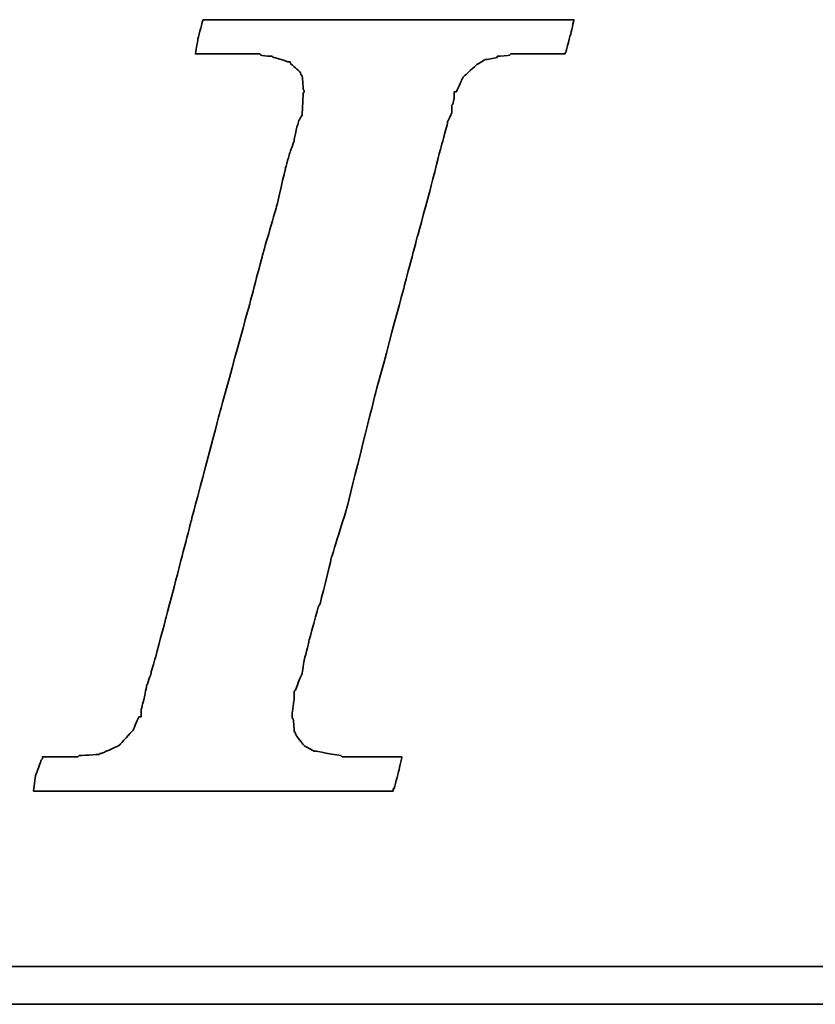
# Model space of a CAD drawing. Header units: millimetres. Extents: x 38 to 575, y 147 to 337.
# Tile 32 of 49: x 429.97 to 434.45, y 206.81 to 212.35. Entities that reach past the tile are written whole.
import ezdxf

# ---------------------------------------------------------------- set-up
doc = ezdxf.new("R2010")
doc.units = ezdxf.units.MM
doc.header["$LTSCALE"] = 0.15
doc.layers.add('DIM', color=4, linetype='CONTINUOUS')
doc.layers.add('layer 1', color=7, linetype='CONTINUOUS')

# ---------------------------------------------------------------- blocks, each defined once
blk = doc.blocks.new('TBI MOTION logo(完整正式版)')
at = {"layer": 'layer 1', "color": 22, "lineweight": 35}
for points, knots in [([(-40.59125, -7.94375), (-40.59125, -7.94375), (-40.97375, -7.94375), (-40.97375, -7.94375), (-40.97375, -7.94375), (-40.97375, -7.94375), (-41.38125, -7.94375), (-41.38125, -7.94375), (-41.38125, -7.94375), (-41.38125, -7.94375), (-41.54875, -7.94375), (-41.54875, -7.94375), (-41.54875, -7.94375), (-41.54875, -7.94375), (-41.59875, -7.94375), (-41.59875, -7.94375), (-41.59875, -7.94375), (-41.59875, -7.94375), (-41.88375, -7.94375), (-41.88375, -7.94375), (-41.88375, -7.94375), (-41.88375, -7.94375), (-41.90875, -7.91875), (-41.90875, -7.91875), (-41.90875, -7.91875), (-41.90875, -7.91875), (-42.19875, -7.87125), (-42.19875, -7.87125), (-42.19875, -7.87125), (-42.19875, -7.87125), (-42.43875, -7.82375), (-42.43875, -7.82375), (-42.43875, -7.82375), (-42.43875, -7.82375), (-42.45875, -7.82375), (-42.45875, -7.82375), (-42.45875, -7.82375), (-42.45875, -7.82375), (-42.48625, -7.82375), (-42.48625, -7.82375), (-42.48625, -7.82375), (-42.48625, -7.82375), (-42.67625, -7.72375), (-42.67625, -7.72375), (-42.67625, -7.72375), (-42.67625, -7.72375), (-42.70125, -7.70375), (-42.70125, -7.70375), (-42.70125, -7.70375), (-42.70125, -7.70375), (-42.72375, -7.67875), (-42.72375, -7.67875), (-42.72375, -7.67875), (-42.72375, -7.67875), (-42.86875, -7.48875), (-42.86875, -7.48875), (-42.86875, -7.48875), (-42.86875, -7.48875), (-42.89375, -7.43875), (-42.89375, -7.43875), (-42.89375, -7.43875), (-42.89375, -7.43875), (-42.91875, -7.38875), (-42.91875, -7.38875), (-42.91875, -7.38875), (-42.91875, -7.38875), (-42.93875, -7.12875), (-42.93875, -7.12875), (-42.93875, -7.12875), (-42.93875, -7.12875), (-42.96375, -7.10375), (-42.96375, -7.10375), (-42.96375, -7.10375), (-42.96375, -7.10375), (-42.96375, -7.05375), (-42.96375, -7.05375), (-42.96375, -7.05375), (-42.96375, -7.05375), (-42.96375, -7.00875), (-42.96375, -7.00875), (-42.96375, -7.00875), (-42.96375, -7.00875), (-42.91875, -6.69625), (-42.91875, -6.69625), (-42.91875, -6.69625), (-42.91875, -6.69625), (-42.91875, -6.62375), (-42.91875, -6.62375), (-42.91875, -6.62375), (-42.91875, -6.62375), (-42.91875, -6.59625), (-42.91875, -6.59625), (-42.91875, -6.59625), (-42.91875, -6.59625), (-42.91875, -6.57375), (-42.91875, -6.57375), (-42.91875, -6.57375), (-42.91875, -6.57375), (-42.91875, -6.52875), (-42.91875, -6.52875), (-42.91875, -6.52875), (-42.91875, -6.52875), (-42.89375, -6.50375), (-42.89375, -6.50375), (-42.89375, -6.50375), (-42.89375, -6.50375), (-42.84375, -6.38375), (-42.84375, -6.38375), (-42.84375, -6.38375), (-42.84375, -6.38375), (-42.84375, -6.35875), (-42.84375, -6.35875), (-42.84375, -6.35875), (-42.84375, -6.35875), (-42.74625, -6.14375), (-42.74625, -6.14375), (-42.74625, -6.14375), (-42.74625, -6.14375), (-42.70125, -5.85375), (-42.70125, -5.85375), (-42.70125, -5.85375), (-42.70125, -5.85375), (-42.60375, -5.47125), (-42.60375, -5.47125), (-42.60375, -5.47125), (-42.60375, -5.47125), (-42.60375, -5.44875), (-42.60375, -5.44875), (-42.60375, -5.44875), (-42.60375, -5.44875), (-42.38875, -4.67875), (-42.38875, -4.67875), (-42.38875, -4.67875), (-42.38875, -4.67875), (-42.36375, -4.65375), (-42.36375, -4.65375), (-42.36375, -4.65375), (-42.36375, -4.65375), (-42.12375, -3.69625), (-42.12375, -3.69625), (-42.12375, -3.69625), (-42.12375, -3.69625), (-42.12375, -3.67374), (-42.12375, -3.67374), (-42.12375, -3.67374), (-42.12375, -3.67374), (-41.78875, -2.59374), (-41.78875, -2.59374), (-41.78875, -2.59374), (-41.78875, -2.59374), (-41.18875, -0.19375), (-41.18875, -0.19375), (-41.18875, -0.19375), (-41.18875, -0.19375), (-40.54375, 2.20624), (-40.54375, 2.20624), (-40.54375, 2.20624), (-40.54375, 2.20624), (-40.25375, 3.30875), (-40.25375, 3.30875), (-40.25375, 3.30875), (-40.25375, 3.30875), (-39.98875, 4.27125), (-39.98875, 4.27125), (-39.98875, 4.27125), (-39.98875, 4.27125), (-39.77375, 5.13125), (-39.77375, 5.13125), (-39.77375, 5.13125), (-39.77375, 5.13125), (-39.67875, 5.47125), (-39.67875, 5.47125), (-39.67875, 5.47125), (-39.67875, 5.47125), (-39.60375, 5.75625), (-39.60375, 5.75625), (-39.60375, 5.75625), (-39.60375, 5.75625), (-39.60375, 5.78125), (-39.60375, 5.78125), (-39.60375, 5.78125), (-39.60375, 5.78125), (-39.50875, 5.97125), (-39.50875, 5.97125), (-39.50875, 5.97125), (-39.50875, 5.97125), (-39.50875, 6.13875), (-39.50875, 6.13875), (-39.50875, 6.13875), (-39.50875, 6.13875), (-39.48625, 6.16625), (-39.48625, 6.16625), (-39.48625, 6.16625), (-39.48625, 6.16625), (-39.46125, 6.28625), (-39.46125, 6.28625), (-39.46125, 6.28625), (-39.46125, 6.28625), (-39.46125, 6.42625), (-39.46125, 6.42625), (-39.46125, 6.42625), (-39.46125, 6.42625), (-39.41375, 6.42625), (-39.41375, 6.42625), (-39.41375, 6.42625), (-39.41375, 6.42625), (-39.29375, 6.69125), (-39.29375, 6.69125), (-39.29375, 6.69125), (-39.29375, 6.69125), (-39.26875, 6.74125), (-39.26875, 6.74125), (-39.26875, 6.74125), (-39.26875, 6.74125), (-39.24375, 6.76625), (-39.24375, 6.76625), (-39.24375, 6.76625), (-39.24375, 6.76625), (-38.98375, 7.00624), (-38.98375, 7.00624), (-38.98375, 7.00624), (-38.98375, 7.00624), (-38.95625, 7.02624), (-38.95625, 7.02624), (-38.95625, 7.02624), (-38.95625, 7.02624), (-38.78875, 7.12624), (-38.78875, 7.12624), (-38.78875, 7.12624), (-38.78875, 7.12624), (-38.76375, 7.12624), (-38.76375, 7.12624), (-38.76375, 7.12624), (-38.76375, 7.12624), (-38.74375, 7.12624), (-38.74375, 7.12624), (-38.74375, 7.12624), (-38.74375, 7.12624), (-38.52875, 7.17125), (-38.52875, 7.17125), (-38.52875, 7.17125), (-38.52875, 7.17125), (-38.52875, 7.19624), (-38.52875, 7.19624), (-38.52875, 7.19624), (-38.52875, 7.19624), (-38.50375, 7.19624), (-38.50375, 7.19624), (-38.50375, 7.19624), (-38.50375, 7.19624), (-38.26125, 7.21875), (-38.26125, 7.21875), (-38.26125, 7.21875), (-38.26125, 7.21875), (-38.23875, 7.24624), (-38.23875, 7.24624), (-38.23875, 7.24624), (-38.23875, 7.24624), (-38.21625, 7.24624), (-38.21625, 7.24624), (-38.21625, 7.24624), (-38.21625, 7.24624), (-38.18875, 7.24624), (-38.18875, 7.24624), (-38.18875, 7.24624), (-38.18875, 7.24624), (-37.90375, 7.24624), (-37.90375, 7.24624), (-37.90375, 7.24624), (-37.90375, 7.24624), (-37.85375, 7.24624), (-37.85375, 7.24624), (-37.85375, 7.24624), (-37.85375, 7.24624), (-37.75875, 7.24624), (-37.75875, 7.24624), (-37.75875, 7.24624), (-37.75875, 7.24624), (-37.42375, 7.24624), (-37.42375, 7.24624), (-37.42375, 7.24624), (-37.42375, 7.24624), (-37.08875, 7.24624), (-37.08875, 7.24624), (-37.08875, 7.24624), (-37.08875, 7.24624), (-37.06375, 7.24624), (-37.06375, 7.24624), (-37.06375, 7.24624), (-37.06375, 7.24624), (-37.06375, 7.26624), (-37.06375, 7.26624), (-37.06375, 7.26624), (-37.06375, 7.26624), (-37.03875, 7.29125), (-37.03875, 7.29125), (-37.03875, 7.29125), (-37.03875, 7.29125), (-37.03875, 7.31625), (-37.03875, 7.31625), (-37.03875, 7.31625), (-37.03875, 7.31625), (-36.94125, 7.67625), (-36.94125, 7.67625), (-36.94125, 7.67625), (-36.94125, 7.67625), (-36.86875, 7.98625), (-36.86875, 7.98625), (-36.86875, 7.98625), (-36.86875, 7.98625), (-36.98875, 7.98625), (-36.98875, 7.98625), (-36.98875, 7.98625), (-36.98875, 7.98625), (-37.42375, 7.98625), (-37.42375, 7.98625), (-37.42375, 7.98625), (-37.42375, 7.98625), (-37.94875, 7.98625), (-37.94875, 7.98625), (-37.94875, 7.98625), (-37.94875, 7.98625), (-38.57375, 7.98625), (-38.57375, 7.98625), (-38.57375, 7.98625), (-38.57375, 7.98625), (-39.29375, 7.98625), (-39.29375, 7.98625), (-39.29375, 7.98625), (-39.29375, 7.98625), (-40.82875, 7.98625), (-40.82875, 7.98625), (-40.82875, 7.98625), (-40.82875, 7.98625), (-42.36375, 7.98625), (-42.36375, 7.98625), (-42.36375, 7.98625), (-42.36375, 7.98625), (-43.08375, 7.98625), (-43.08375, 7.98625), (-43.08375, 7.98625), (-43.08375, 7.98625), (-43.70875, 7.98625), (-43.70875, 7.98625), (-43.70875, 7.98625), (-43.70875, 7.98625), (-44.23375, 7.98625), (-44.23375, 7.98625), (-44.23375, 7.98625), (-44.23375, 7.98625), (-44.66875, 7.98625), (-44.66875, 7.98625), (-44.66875, 7.98625), (-44.66875, 7.98625), (-44.88375, 7.98625), (-44.88375, 7.98625), (-44.88375, 7.98625), (-44.88375, 7.98625), (-44.90875, 7.94125), (-44.90875, 7.94125), (-44.90875, 7.94125), (-44.90875, 7.94125), (-44.90875, 7.91625), (-44.90875, 7.91625), (-44.90875, 7.91625), (-44.90875, 7.91625), (-45.00375, 7.55625), (-45.00375, 7.55625), (-45.00375, 7.55625), (-45.00375, 7.55625), (-45.05375, 7.24624), (-45.05375, 7.24624), (-45.05375, 7.24624), (-45.05375, 7.24624), (-44.61875, 7.24624), (-44.61875, 7.24624), (-44.61875, 7.24624), (-44.61875, 7.24624), (-44.11375, 7.24624), (-44.11375, 7.24624), (-44.11375, 7.24624), (-44.11375, 7.24624), (-43.99375, 7.24624), (-43.99375, 7.24624), (-43.99375, 7.24624), (-43.99375, 7.24624), (-43.94625, 7.24624), (-43.94625, 7.24624), (-43.94625, 7.24624), (-43.94625, 7.24624), (-43.92374, 7.24624), (-43.92374, 7.24624), (-43.92374, 7.24624), (-43.92374, 7.24624), (-43.65875, 7.24624), (-43.65875, 7.24624), (-43.65875, 7.24624), (-43.65875, 7.24624), (-43.63875, 7.21875), (-43.63875, 7.21875), (-43.63875, 7.21875), (-43.63875, 7.21875), (-43.46875, 7.19624), (-43.46875, 7.19624), (-43.46875, 7.19624), (-43.46875, 7.19624), (-43.39875, 7.19624), (-43.39875, 7.19624), (-43.39875, 7.19624), (-43.39875, 7.19624), (-43.37125, 7.17125), (-43.37125, 7.17125), (-43.37125, 7.17125), (-43.37125, 7.17125), (-43.34875, 7.17125), (-43.34875, 7.17125), (-43.34875, 7.17125), (-43.34875, 7.17125), (-43.20375, 7.12624), (-43.20375, 7.12624), (-43.20375, 7.12624), (-43.20375, 7.12624), (-43.05875, 7.07624), (-43.05875, 7.07624), (-43.05875, 7.07624), (-43.05875, 7.07624), (-43.01375, 7.07624), (-43.01375, 7.07624), (-43.01375, 7.07624), (-43.01375, 7.07624), (-42.98875, 7.02624), (-42.98875, 7.02624), (-42.98875, 7.02624), (-42.98875, 7.02624), (-42.79875, 6.86125), (-42.79875, 6.86125), (-42.79875, 6.86125), (-42.79875, 6.86125), (-42.77375, 6.81125), (-42.77375, 6.81125), (-42.77375, 6.81125), (-42.77375, 6.81125), (-42.74625, 6.76625), (-42.74625, 6.76625), (-42.74625, 6.76625), (-42.74625, 6.76625), (-42.72375, 6.47625), (-42.72375, 6.47625), (-42.72375, 6.47625), (-42.72375, 6.47625), (-42.70125, 6.45124), (-42.70125, 6.45124), (-42.70125, 6.45124), (-42.70125, 6.45124), (-42.70125, 6.42625), (-42.70125, 6.42625), (-42.70125, 6.42625), (-42.70125, 6.42625), (-42.72375, 6.40625), (-42.72375, 6.40625), (-42.72375, 6.40625), (-42.72375, 6.40625), (-42.74625, 5.97125), (-42.74625, 5.97125), (-42.74625, 5.97125), (-42.74625, 5.97125), (-42.74625, 5.94625), (-42.74625, 5.94625), (-42.74625, 5.94625), (-42.74625, 5.94625), (-42.74625, 5.92625), (-42.74625, 5.92625), (-42.74625, 5.92625), (-42.74625, 5.92625), (-42.77375, 5.87625), (-42.77375, 5.87625), (-42.77375, 5.87625), (-42.77375, 5.87625), (-42.81875, 5.80625), (-42.81875, 5.80625), (-42.81875, 5.80625), (-42.81875, 5.80625), (-42.86875, 5.63625), (-42.86875, 5.63625), (-42.86875, 5.63625), (-42.86875, 5.63625), (-42.91875, 5.39625), (-42.91875, 5.39625), (-42.91875, 5.39625), (-42.91875, 5.39625), (-42.91875, 5.37124), (-42.91875, 5.37124), (-42.91875, 5.37124), (-42.91875, 5.37124), (-43.01375, 5.10874), (-43.01375, 5.10874), (-43.01375, 5.10874), (-43.01375, 5.10874), (-43.10875, 4.77124), (-43.10875, 4.77124), (-43.10875, 4.77124), (-43.10875, 4.77124), (-43.29875, 3.95625), (-43.29875, 3.95625), (-43.29875, 3.95625), (-43.29875, 3.95625), (-43.58875, 2.95125), (-43.58875, 2.95125), (-43.58875, 2.95125), (-43.58875, 2.95125), (-43.87375, 1.87125), (-43.87375, 1.87125), (-43.87375, 1.87125), (-43.87375, 1.87125), (-44.52625, -0.50374), (-44.52625, -0.50374), (-44.52625, -0.50374), (-44.52625, -0.50374), (-45.14875, -2.85375), (-45.14875, -2.85375), (-45.14875, -2.85375), (-45.14875, -2.85375), (-45.43375, -3.95875), (-45.43375, -3.95875), (-45.43375, -3.95875), (-45.43375, -3.95875), (-45.69875, -4.96875), (-45.69875, -4.96875), (-45.69875, -4.96875), (-45.69875, -4.96875), (-45.91375, -5.78375), (-45.91375, -5.78375), (-45.91375, -5.78375), (-45.91375, -5.78375), (-46.01375, -6.11875), (-46.01375, -6.11875), (-46.01375, -6.11875), (-46.01375, -6.11875), (-46.01375, -6.14375), (-46.01375, -6.14375), (-46.01375, -6.14375), (-46.01375, -6.14375), (-46.10875, -6.40875), (-46.10875, -6.40875), (-46.10875, -6.40875), (-46.10875, -6.40875), (-46.15375, -6.64875), (-46.15375, -6.64875), (-46.15375, -6.64875), (-46.15375, -6.64875), (-46.20375, -6.83875), (-46.20375, -6.83875), (-46.20375, -6.83875), (-46.20375, -6.83875), (-46.22875, -6.93375), (-46.22875, -6.93375), (-46.22875, -6.93375), (-46.22875, -6.93375), (-46.22875, -7.07875), (-46.22875, -7.07875), (-46.22875, -7.07875), (-46.22875, -7.07875), (-46.27375, -7.07875), (-46.27375, -7.07875), (-46.27375, -7.07875), (-46.27375, -7.07875), (-46.39375, -7.34375), (-46.39375, -7.34375), (-46.39375, -7.34375), (-46.39375, -7.34375), (-46.39375, -7.36875), (-46.39375, -7.36875), (-46.39375, -7.36875), (-46.39375, -7.36875), (-46.42125, -7.38875), (-46.42125, -7.38875), (-46.42125, -7.38875), (-46.42125, -7.38875), (-46.68375, -7.67875), (-46.68375, -7.67875), (-46.68375, -7.67875), (-46.68375, -7.67875), (-46.70875, -7.70375), (-46.70875, -7.70375), (-46.70875, -7.70375), (-46.70875, -7.70375), (-46.75375, -7.72375), (-46.75375, -7.72375), (-46.75375, -7.72375), (-46.75375, -7.72375), (-47.08875, -7.87125), (-47.08875, -7.87125), (-47.08875, -7.87125), (-47.08875, -7.87125), (-47.11625, -7.87125), (-47.11625, -7.87125), (-47.11625, -7.87125), (-47.11625, -7.87125), (-47.13875, -7.89375), (-47.13875, -7.89375), (-47.13875, -7.89375), (-47.13875, -7.89375), (-47.56875, -7.91875), (-47.56875, -7.91875), (-47.56875, -7.91875), (-47.56875, -7.91875), (-47.59625, -7.94375), (-47.59625, -7.94375), (-47.59625, -7.94375), (-47.59625, -7.94375), (-47.64375, -7.94375), (-47.64375, -7.94375), (-47.64375, -7.94375), (-47.64375, -7.94375), (-47.73625, -7.94375), (-47.73625, -7.94375), (-47.73625, -7.94375), (-47.73625, -7.94375), (-48.07375, -7.94375), (-48.07375, -7.94375), (-48.07375, -7.94375), (-48.07375, -7.94375), (-48.36125, -7.94375), (-48.36125, -7.94375), (-48.36125, -7.94375), (-48.36125, -7.94375), (-48.36125, -7.96625), (-48.36125, -7.96625), (-48.36125, -7.96625), (-48.36125, -7.96625), (-48.36125, -7.99125), (-48.36125, -7.99125), (-48.36125, -7.99125), (-48.36125, -7.99125), (-48.38875, -8.01375), (-48.38875, -8.01375), (-48.38875, -8.01375), (-48.38875, -8.01375), (-48.50875, -8.34875), (-48.50875, -8.34875), (-48.50875, -8.34875), (-48.50875, -8.34875), (-48.55375, -8.68625), (-48.55375, -8.68625), (-48.55375, -8.68625), (-48.55375, -8.68625), (-48.45875, -8.68625), (-48.45875, -8.68625), (-48.45875, -8.68625), (-48.45875, -8.68625), (-48.07375, -8.68625), (-48.07375, -8.68625), (-48.07375, -8.68625), (-48.07375, -8.68625), (-47.52375, -8.68625), (-47.52375, -8.68625), (-47.52375, -8.68625), (-47.52375, -8.68625), (-46.92375, -8.68625), (-46.92375, -8.68625), (-46.92375, -8.68625), (-46.92375, -8.68625), (-46.25375, -8.68625), (-46.25375, -8.68625), (-46.25375, -8.68625), (-46.25375, -8.68625), (-46.20375, -8.68625), (-46.20375, -8.68625), (-46.20375, -8.68625), (-46.20375, -8.68625), (-44.71375, -8.68625), (-44.71375, -8.68625), (-44.71375, -8.68625), (-44.71375, -8.68625), (-43.22875, -8.68625), (-43.22875, -8.68625), (-43.22875, -8.68625), (-43.22875, -8.68625), (-42.55875, -8.68625), (-42.55875, -8.68625), (-42.55875, -8.68625), (-42.55875, -8.68625), (-42.50875, -8.68625), (-42.50875, -8.68625), (-42.50875, -8.68625), (-42.50875, -8.68625), (-41.93375, -8.68625), (-41.93375, -8.68625), (-41.93375, -8.68625), (-41.93375, -8.68625), (-41.38125, -8.68625), (-41.38125, -8.68625), (-41.38125, -8.68625), (-41.38125, -8.68625), (-40.97375, -8.68625), (-40.97375, -8.68625), (-40.97375, -8.68625), (-40.97375, -8.68625), (-40.78125, -8.68625), (-40.78125, -8.68625), (-40.78125, -8.68625), (-40.78125, -8.68625), (-40.78125, -8.63875), (-40.78125, -8.63875), (-40.78125, -8.63875), (-40.78125, -8.63875), (-40.75875, -8.63875), (-40.75875, -8.63875), (-40.75875, -8.63875), (-40.75875, -8.63875), (-40.66375, -8.27875), (-40.66375, -8.27875), (-40.66375, -8.27875), (-40.66375, -8.27875), (-40.59125, -7.94375), (-40.59125, -7.94375)], [0, 0, 0, 0, 0.00558659, 0.00558659, 0.00558659, 0.0055866, 0.01117318, 0.01117318, 0.01117318, 0.01117319, 0.01675978, 0.01675978, 0.01675978, 0.01675979, 0.02234637, 0.02234637, 0.02234637, 0.02234638, 0.02793296, 0.02793296, 0.02793296, 0.02793297, 0.03351955, 0.03351955, 0.03351955, 0.03351956, 0.03910615, 0.03910615, 0.03910615, 0.03910616, 0.04469274, 0.04469274, 0.04469274, 0.04469275, 0.05027933, 0.05027933, 0.05027933, 0.05027934, 0.05586592, 0.05586592, 0.05586592, 0.05586593, 0.06145251, 0.06145251, 0.06145251, 0.06145252, 0.06703911, 0.06703911, 0.06703911, 0.06703912, 0.0726257, 0.0726257, 0.0726257, 0.07262571, 0.07821229, 0.07821229, 0.07821229, 0.0782123, 0.08379888, 0.08379888, 0.08379888, 0.08379889, 0.08938547, 0.08938547, 0.08938547, 0.08938548, 0.09497207, 0.09497207, 0.09497207, 0.09497208, 0.10055866, 0.10055866, 0.10055866, 0.10055867, 0.10614525, 0.10614525, 0.10614525, 0.10614526, 0.11173184, 0.11173184, 0.11173184, 0.11173185, 0.11731844, 0.11731844, 0.11731844, 0.11731845, 0.12290503, 0.12290503, 0.12290503, 0.12290504, 0.12849162, 0.12849162, 0.12849162, 0.12849163, 0.13407821, 0.13407821, 0.13407821, 0.13407822, 0.1396648, 0.1396648, 0.1396648, 0.13966481, 0.1452514, 0.1452514, 0.1452514, 0.14525141, 0.15083799, 0.15083799, 0.15083799, 0.150838, 0.15642458, 0.15642458, 0.15642458, 0.15642459, 0.16201117, 0.16201117, 0.16201117, 0.16201118, 0.16759777, 0.16759777, 0.16759777, 0.16759778, 0.17318436, 0.17318436, 0.17318436, 0.17318437, 0.17877095, 0.17877095, 0.17877095, 0.17877096, 0.18435754, 0.18435754, 0.18435754, 0.18435755, 0.18994413, 0.18994413, 0.18994413, 0.18994414, 0.19553073, 0.19553073, 0.19553073, 0.19553074, 0.20111732, 0.20111732, 0.20111732, 0.20111733, 0.20670391, 0.20670391, 0.20670391, 0.20670392, 0.2122905, 0.2122905, 0.2122905, 0.21229051, 0.21787709, 0.21787709, 0.21787709, 0.2178771, 0.22346369, 0.22346369, 0.22346369, 0.2234637, 0.22905028, 0.22905028, 0.22905028, 0.22905029, 0.23463687, 0.23463687, 0.23463687, 0.23463688, 0.24022346, 0.24022346, 0.24022346, 0.24022347, 0.24581006, 0.24581006, 0.24581006, 0.24581007, 0.25139665, 0.25139665, 0.25139665, 0.25139666, 0.25698324, 0.25698324, 0.25698324, 0.25698325, 0.26256983, 0.26256983, 0.26256983, 0.26256984, 0.26815642, 0.26815642, 0.26815642, 0.26815643, 0.27374302, 0.27374302, 0.27374302, 0.27374303, 0.27932961, 0.27932961, 0.27932961, 0.27932962, 0.2849162, 0.2849162, 0.2849162, 0.28491621, 0.29050279, 0.29050279, 0.29050279, 0.2905028, 0.29608939, 0.29608939, 0.29608939, 0.2960894, 0.30167598, 0.30167598, 0.30167598, 0.30167599, 0.30726257, 0.30726257, 0.30726257, 0.30726258, 0.31284916, 0.31284916, 0.31284916, 0.31284917, 0.31843575, 0.31843575, 0.31843575, 0.31843576, 0.32402235, 0.32402235, 0.32402235, 0.32402236, 0.32960894, 0.32960894, 0.32960894, 0.32960895, 0.33519553, 0.33519553, 0.33519553, 0.33519554, 0.34078212, 0.34078212, 0.34078212, 0.34078213, 0.34636872, 0.34636872, 0.34636872, 0.34636873, 0.35195531, 0.35195531, 0.35195531, 0.35195532, 0.3575419, 0.3575419, 0.3575419, 0.35754191, 0.36312849, 0.36312849, 0.36312849, 0.3631285, 0.36871508, 0.36871508, 0.36871508, 0.36871509, 0.37430168, 0.37430168, 0.37430168, 0.37430169, 0.37988827, 0.37988827, 0.37988827, 0.37988828, 0.38547486, 0.38547486, 0.38547486, 0.38547487, 0.39106145, 0.39106145, 0.39106145, 0.39106146, 0.39664804, 0.39664804, 0.39664804, 0.39664805, 0.40223464, 0.40223464, 0.40223464, 0.40223465, 0.40782123, 0.40782123, 0.40782123, 0.40782124, 0.41340782, 0.41340782, 0.41340782, 0.41340783, 0.41899441, 0.41899441, 0.41899441, 0.41899442, 0.42458101, 0.42458101, 0.42458101, 0.42458102, 0.4301676, 0.4301676, 0.4301676, 0.43016761, 0.43575419, 0.43575419, 0.43575419, 0.4357542, 0.44134078, 0.44134078, 0.44134078, 0.44134079, 0.44692737, 0.44692737, 0.44692737, 0.44692738, 0.45251397, 0.45251397, 0.45251397, 0.45251398, 0.45810056, 0.45810056, 0.45810056, 0.45810057, 0.46368715, 0.46368715, 0.46368715, 0.46368716, 0.46927374, 0.46927374, 0.46927374, 0.46927375, 0.47486034, 0.47486034, 0.47486034, 0.47486035, 0.48044693, 0.48044693, 0.48044693, 0.48044694, 0.48603352, 0.48603352, 0.48603352, 0.48603353, 0.49162011, 0.49162011, 0.49162011, 0.49162012, 0.4972067, 0.4972067, 0.4972067, 0.49720671, 0.5027933, 0.5027933, 0.5027933, 0.50279331, 0.50837989, 0.50837989, 0.50837989, 0.5083799, 0.51396648, 0.51396648, 0.51396648, 0.51396649, 0.51955307, 0.51955307, 0.51955307, 0.51955308, 0.52513966, 0.52513966, 0.52513966, 0.52513967, 0.53072626, 0.53072626, 0.53072626, 0.53072627, 0.53631285, 0.53631285, 0.53631285, 0.53631286, 0.54189944, 0.54189944, 0.54189944, 0.54189945, 0.54748603, 0.54748603, 0.54748603, 0.54748604, 0.55307263, 0.55307263, 0.55307263, 0.55307264, 0.55865922, 0.55865922, 0.55865922, 0.55865923, 0.56424581, 0.56424581, 0.56424581, 0.56424582, 0.5698324, 0.5698324, 0.5698324, 0.56983241, 0.57541899, 0.57541899, 0.57541899, 0.575419, 0.58100559, 0.58100559, 0.58100559, 0.5810056, 0.58659218, 0.58659218, 0.58659218, 0.58659219, 0.59217877, 0.59217877, 0.59217877, 0.59217878, 0.59776536, 0.59776536, 0.59776536, 0.59776537, 0.60335196, 0.60335196, 0.60335196, 0.60335197, 0.60893855, 0.60893855, 0.60893855, 0.60893856, 0.61452514, 0.61452514, 0.61452514, 0.61452515, 0.62011173, 0.62011173, 0.62011173, 0.62011174, 0.62569832, 0.62569832, 0.62569832, 0.62569833, 0.63128492, 0.63128492, 0.63128492, 0.63128493, 0.63687151, 0.63687151, 0.63687151, 0.63687152, 0.6424581, 0.6424581, 0.6424581, 0.64245811, 0.64804469, 0.64804469, 0.64804469, 0.6480447, 0.65363128, 0.65363128, 0.65363128, 0.65363129, 0.65921788, 0.65921788, 0.65921788, 0.65921789, 0.66480447, 0.66480447, 0.66480447, 0.66480448, 0.67039106, 0.67039106, 0.67039106, 0.67039107, 0.67597765, 0.67597765, 0.67597765, 0.67597766, 0.68156425, 0.68156425, 0.68156425, 0.68156426, 0.68715084, 0.68715084, 0.68715084, 0.68715085, 0.69273743, 0.69273743, 0.69273743, 0.69273744, 0.69832402, 0.69832402, 0.69832402, 0.69832403, 0.70391061, 0.70391061, 0.70391061, 0.70391062, 0.70949721, 0.70949721, 0.70949721, 0.70949722, 0.7150838, 0.7150838, 0.7150838, 0.71508381, 0.72067039, 0.72067039, 0.72067039, 0.7206704, 0.72625698, 0.72625698, 0.72625698, 0.72625699, 0.73184358, 0.73184358, 0.73184358, 0.73184359, 0.73743017, 0.73743017, 0.73743017, 0.73743018, 0.74301676, 0.74301676, 0.74301676, 0.74301677, 0.74860335, 0.74860335, 0.74860335, 0.74860336, 0.75418994, 0.75418994, 0.75418994, 0.75418995, 0.75977654, 0.75977654, 0.75977654, 0.75977655, 0.76536313, 0.76536313, 0.76536313, 0.76536314, 0.77094972, 0.77094972, 0.77094972, 0.77094973, 0.77653631, 0.77653631, 0.77653631, 0.77653632, 0.78212291, 0.78212291, 0.78212291, 0.78212292, 0.7877095, 0.7877095, 0.7877095, 0.78770951, 0.79329609, 0.79329609, 0.79329609, 0.7932961, 0.79888268, 0.79888268, 0.79888268, 0.79888269, 0.80446927, 0.80446927, 0.80446927, 0.80446928, 0.81005587, 0.81005587, 0.81005587, 0.81005588, 0.81564246, 0.81564246, 0.81564246, 0.81564247, 0.82122905, 0.82122905, 0.82122905, 0.82122906, 0.82681564, 0.82681564, 0.82681564, 0.82681565, 0.83240223, 0.83240223, 0.83240223, 0.83240224, 0.83798883, 0.83798883, 0.83798883, 0.83798884, 0.84357542, 0.84357542, 0.84357542, 0.84357543, 0.84916201, 0.84916201, 0.84916201, 0.84916202, 0.8547486, 0.8547486, 0.8547486, 0.85474861, 0.8603352, 0.8603352, 0.8603352, 0.86033521, 0.86592179, 0.86592179, 0.86592179, 0.8659218, 0.87150838, 0.87150838, 0.87150838, 0.87150839, 0.87709497, 0.87709497, 0.87709497, 0.87709498, 0.88268156, 0.88268156, 0.88268156, 0.88268157, 0.88826816, 0.88826816, 0.88826816, 0.88826817, 0.89385475, 0.89385475, 0.89385475, 0.89385476, 0.89944134, 0.89944134, 0.89944134, 0.89944135, 0.90502793, 0.90502793, 0.90502793, 0.90502794, 0.91061453, 0.91061453, 0.91061453, 0.91061454, 0.91620112, 0.91620112, 0.91620112, 0.91620113, 0.92178771, 0.92178771, 0.92178771, 0.92178772, 0.9273743, 0.9273743, 0.9273743, 0.92737431, 0.93296089, 0.93296089, 0.93296089, 0.9329609, 0.93854749, 0.93854749, 0.93854749, 0.9385475, 0.94413408, 0.94413408, 0.94413408, 0.94413409, 0.94972067, 0.94972067, 0.94972067, 0.94972068, 0.95530726, 0.95530726, 0.95530726, 0.95530727, 0.96089385, 0.96089385, 0.96089385, 0.96089386, 0.96648045, 0.96648045, 0.96648045, 0.96648046, 0.97206704, 0.97206704, 0.97206704, 0.97206705, 0.97765363, 0.97765363, 0.97765363, 0.97765364, 0.98324022, 0.98324022, 0.98324022, 0.98324023, 0.98882682, 0.98882682, 0.98882682, 0.98882683, 0.99441341, 0.99441341, 0.99441341, 0.99441342, 1, 1, 1, 1]), ([(75.90875, -9.47875), (75.90875, -9.47875), (75.90875, -12.28625), (75.90875, -12.28625), (75.90875, -12.28625), (75.90875, -12.28625), (75.90875, -12.47875), (75.90875, -12.47875), (75.90875, -12.47875), (75.90875, -12.47875), (75.71625, -12.47875), (75.71625, -12.47875), (75.71625, -12.47875), (75.71625, -12.47875), (-88.32875, -12.47875), (-88.32875, -12.47875), (-88.32875, -12.47875), (-88.32875, -12.47875), (-88.32875, -13.29375), (-88.32875, -13.29375), (-88.32875, -13.29375), (-88.32875, -13.29375), (82.89125, -13.29375), (82.89125, -13.29375), (82.89125, -13.29375), (82.89125, -13.29375), (75.90875, -9.47875), (75.90875, -9.47875)], [0, 0, 0, 0, 0.14285714, 0.14285714, 0.14285714, 0.14285715, 0.28571429, 0.28571429, 0.28571429, 0.2857143, 0.42857143, 0.42857143, 0.42857143, 0.42857144, 0.57142857, 0.57142857, 0.57142857, 0.57142858, 0.71428571, 0.71428571, 0.71428571, 0.71428572, 0.85714286, 0.85714286, 0.85714286, 0.85714287, 1, 1, 1, 1])]:
    blk.add_open_spline(points, degree=3, knots=knots, dxfattribs=at)

msp = doc.modelspace()

# ---------------------------------------------------------------- block references
at = {"layer": 'DIM', "color": 0, "xscale": 0.2606204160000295, "yscale": 0.2606204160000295, "zscale": 0.2606204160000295}
msp.add_blockref('TBI MOTION logo(完整正式版)', (442.6981, 210.2731), dxfattribs=at)

doc.saveas('drawing.dxf')
